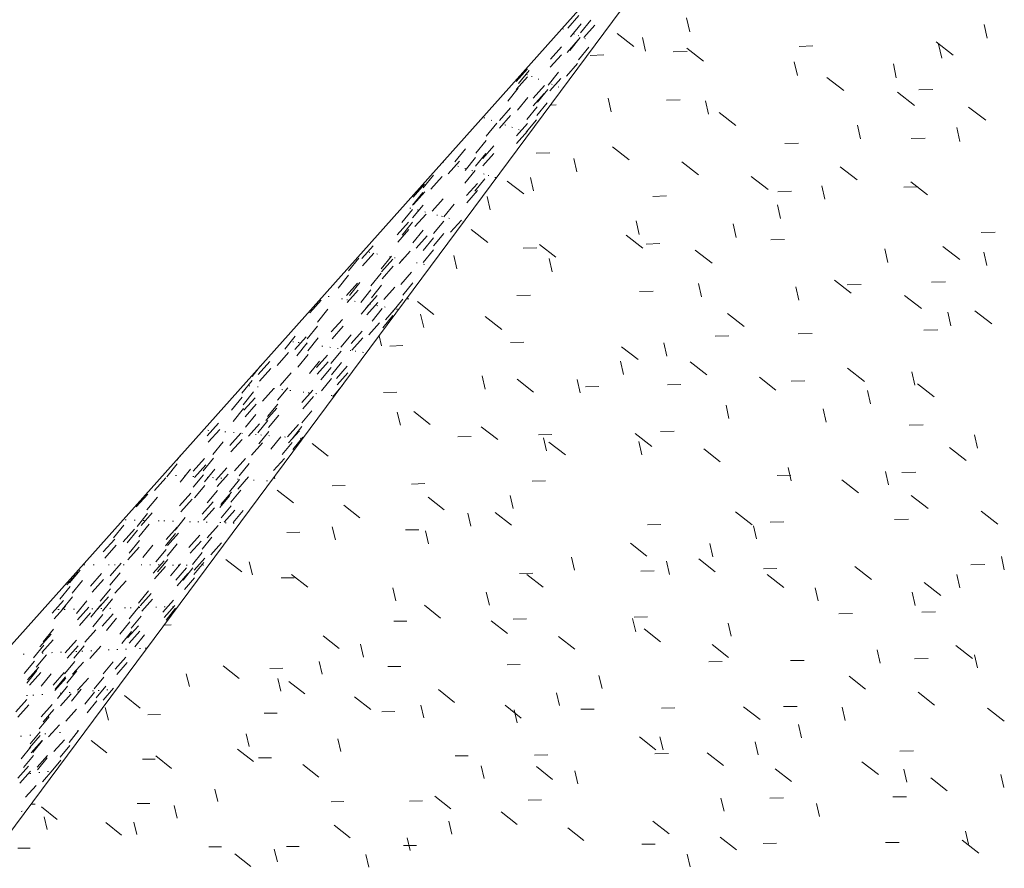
# Model space of a CAD drawing. Header units: centimetres. Extents: x 1151.07 to 1152.71, y 1902.53 to 1904.06.
# Tile 54 of 65: x 1152.48 to 1152.58, y 1903.16 to 1903.24. Entities that reach past the tile are written whole.
import ezdxf

# ---------------------------------------------------------------- set-up
doc = ezdxf.new("R2010")
doc.units = ezdxf.units.CM
for name, color, linetype, lineweight in [('Wzór powierzchni', 7, 'Continuous', 9), ('Wzór powierzchni-4', 10, 'Continuous', 9), ('Ściany', 7, 'Continuous', 9), ('Ściany-1', 250, 'Continuous', 25)]:
    doc.layers.add(name, color=color, linetype=linetype, lineweight=lineweight)

# ---------------------------------------------------------------- blocks, each defined once
blk = doc.blocks.new('FP_17-Aksono Kopia 1')
at = {"layer": 'Wzór powierzchni-4'}
for p, q in [((1152.54703, 1903.24078), (1152.54671, 1903.24217)), ((1152.57726, 1903.24011), (1152.57695, 1903.24152)), ((1152.53965, 1903.24061), (1152.54136, 1903.23928)), ((1152.54254, 1903.23879), (1152.54223, 1903.24018)), ((1152.57207, 1903.23974), (1152.57381, 1903.2384)), ((1152.57263, 1903.2381), (1152.57232, 1903.2395)), ((1152.5383, 1903.23842), (1152.53692, 1903.23836)), ((1152.54675, 1903.23878), (1152.54535, 1903.23872)), ((1152.54672, 1903.23912), (1152.54843, 1903.2378)), ((1152.55954, 1903.23933), (1152.55813, 1903.23927)), ((1152.55796, 1903.23634), (1152.55765, 1903.23773)), ((1152.56802, 1903.2361), (1152.56772, 1903.2375)), ((1152.56097, 1903.23614), (1152.56269, 1903.2348)), ((1152.56815, 1903.23463), (1152.56988, 1903.23329)), ((1152.57172, 1903.23491), (1152.5703, 1903.23486)), ((1152.53903, 1903.23264), (1152.53872, 1903.23402)), ((1152.54606, 1903.23386), (1152.54466, 1903.23381)), ((1152.54892, 1903.23239), (1152.54861, 1903.23377)), ((1152.53344, 1903.23335), (1152.53287, 1903.23332)), ((1152.55001, 1903.23258), (1152.55172, 1903.23126)), ((1152.57536, 1903.23312), (1152.5771, 1903.23178)), ((1152.56438, 1903.2299), (1152.56407, 1903.23129)), ((1152.57447, 1903.22963), (1152.57417, 1903.23103)), ((1152.55809, 1903.22946), (1152.55668, 1903.22941)), ((1152.57096, 1903.22996), (1152.56954, 1903.22991)), ((1152.53279, 1903.22848), (1152.53141, 1903.22843)), ((1152.53918, 1903.22907), (1152.54088, 1903.22775)), ((1152.53555, 1903.22654), (1152.53524, 1903.22791)), ((1152.54621, 1903.22757), (1152.54792, 1903.22625)), ((1152.56232, 1903.22705), (1152.56404, 1903.22572)), ((1152.52848, 1903.2256), (1152.53017, 1903.22429)), ((1152.53115, 1903.22461), (1152.53083, 1903.22597)), ((1152.55328, 1903.22606), (1152.55499, 1903.22473)), ((1152.56948, 1903.22552), (1152.5712, 1903.22419)), ((1152.55737, 1903.22456), (1152.55597, 1903.22451)), ((1152.56076, 1903.22375), (1152.56045, 1903.22513)), ((1152.57021, 1903.22503), (1152.56879, 1903.22498)), ((1152.52676, 1903.22269), (1152.52645, 1903.22405)), ((1152.54468, 1903.2241), (1152.54329, 1903.22405)), ((1152.55624, 1903.22181), (1152.55593, 1903.22318)), ((1152.54188, 1903.22018), (1152.54157, 1903.22155)), ((1152.52481, 1903.22068), (1152.52649, 1903.21937)), ((1152.55174, 1903.21988), (1152.55143, 1903.22125)), ((1152.57807, 1903.22042), (1152.57665, 1903.22037)), ((1152.54057, 1903.22012), (1152.54227, 1903.2188)), ((1152.55665, 1903.21968), (1152.55525, 1903.21964)), ((1152.53148, 1903.21882), (1152.53011, 1903.21877)), ((1152.53174, 1903.21917), (1152.53343, 1903.21786)), ((1152.54399, 1903.21925), (1152.54261, 1903.2192)), ((1152.54759, 1903.21859), (1152.54929, 1903.21727)), ((1152.56715, 1903.21733), (1152.56685, 1903.21871)), ((1152.57275, 1903.21897), (1152.57447, 1903.21764)), ((1152.57722, 1903.21701), (1152.57692, 1903.21839)), ((1152.52337, 1903.21669), (1152.52305, 1903.21804)), ((1152.53306, 1903.21637), (1152.53274, 1903.21773)), ((1152.56173, 1903.21553), (1152.56344, 1903.2142)), ((1152.573, 1903.21538), (1152.57158, 1903.21533)), ((1152.54331, 1903.21442), (1152.54193, 1903.21438)), ((1152.54821, 1903.21383), (1152.5479, 1903.21519)), ((1152.5581, 1903.2135), (1152.55779, 1903.21486)), ((1152.56443, 1903.2151), (1152.56303, 1903.21506)), ((1152.51849, 1903.21363), (1152.51822, 1903.21362)), ((1152.53083, 1903.21402), (1152.52947, 1903.21398)), ((1152.56885, 1903.21398), (1152.57057, 1903.21265)), ((1152.51936, 1903.21335), (1152.52103, 1903.21205)), ((1152.57601, 1903.21243), (1152.57773, 1903.2111)), ((1152.52, 1903.21073), (1152.51968, 1903.21208)), ((1152.52624, 1903.21183), (1152.52792, 1903.21053)), ((1152.55085, 1903.21213), (1152.55255, 1903.21081)), ((1152.57355, 1903.21091), (1152.57325, 1903.21228)), ((1152.57224, 1903.2105), (1152.57083, 1903.21046)), ((1152.51569, 1903.20887), (1152.51545, 1903.20989)), ((1152.55101, 1903.20987), (1152.54962, 1903.20983)), ((1152.55945, 1903.21012), (1152.55806, 1903.21008)), ((1152.51787, 1903.20888), (1152.51653, 1903.20884)), ((1152.53018, 1903.20925), (1152.52882, 1903.20921)), ((1152.5401, 1903.20877), (1152.54179, 1903.20746)), ((1152.54471, 1903.20782), (1152.5444, 1903.20918)), ((1152.54029, 1903.20596), (1152.53998, 1903.20731)), ((1152.54708, 1903.20723), (1152.54877, 1903.20592)), ((1152.56306, 1903.20658), (1152.56477, 1903.20525)), ((1152.52624, 1903.20446), (1152.52592, 1903.2058)), ((1152.52949, 1903.20546), (1152.53116, 1903.20415)), ((1152.5359, 1903.2041), (1152.53559, 1903.20544)), ((1152.5541, 1903.20568), (1152.55579, 1903.20436)), ((1152.56991, 1903.20486), (1152.56961, 1903.20622)), ((1152.5378, 1903.20472), (1152.53643, 1903.20468)), ((1152.54613, 1903.20495), (1152.54475, 1903.20491)), ((1152.55873, 1903.2053), (1152.55734, 1903.20526)), ((1152.57017, 1903.20501), (1152.57188, 1903.20369)), ((1152.51726, 1903.20415), (1152.51592, 1903.20411)), ((1152.56538, 1903.20298), (1152.56508, 1903.20434)), ((1152.55101, 1903.20149), (1152.55071, 1903.20284)), ((1152.56088, 1903.20111), (1152.56057, 1903.20247)), ((1152.51762, 1903.20079), (1152.5173, 1903.20212)), ((1152.519, 1903.20218), (1152.52066, 1903.20088)), ((1152.52584, 1903.20064), (1152.52751, 1903.19934)), ((1152.57074, 1903.20083), (1152.56933, 1903.20079)), ((1152.5248, 1903.19965), (1152.52345, 1903.19962)), ((1152.53301, 1903.19986), (1152.53165, 1903.19983)), ((1152.53248, 1903.19819), (1152.53217, 1903.19953)), ((1152.54149, 1903.19995), (1152.54317, 1903.19864)), ((1152.54544, 1903.20018), (1152.54407, 1903.20015)), ((1152.57628, 1903.19846), (1152.57598, 1903.19982)), ((1152.50864, 1903.19894), (1152.51029, 1903.19765)), ((1152.53272, 1903.19909), (1152.53439, 1903.19779)), ((1152.54217, 1903.1978), (1152.54186, 1903.19914)), ((1152.54845, 1903.19839), (1152.55013, 1903.19708)), ((1152.57341, 1903.19854), (1152.57512, 1903.19721)), ((1152.55732, 1903.19515), (1152.55702, 1903.1965)), ((1152.50485, 1903.19535), (1152.5048, 1903.19557)), ((1152.5573, 1903.19573), (1152.55592, 1903.19569)), ((1152.56721, 1903.19474), (1152.56691, 1903.1961)), ((1152.56999, 1903.19602), (1152.56859, 1903.19599)), ((1152.51201, 1903.19467), (1152.51068, 1903.19464)), ((1152.5201, 1903.19486), (1152.51876, 1903.19482)), ((1152.53236, 1903.19514), (1152.53101, 1903.19511)), ((1152.56248, 1903.19525), (1152.56417, 1903.19393)), ((1152.50511, 1903.19421), (1152.50676, 1903.19292)), ((1152.52043, 1903.19348), (1152.52208, 1903.19219)), ((1152.52909, 1903.19233), (1152.52877, 1903.19366)), ((1152.56954, 1903.19367), (1152.57125, 1903.19234)), ((1152.51186, 1903.19267), (1152.51351, 1903.19138)), ((1152.52477, 1903.19053), (1152.52446, 1903.19185)), ((1152.52726, 1903.19193), (1152.52892, 1903.19063)), ((1152.55168, 1903.192), (1152.55336, 1903.19069)), ((1152.57665, 1903.19208), (1152.57835, 1903.19075)), ((1152.51101, 1903.18916), (1152.51069, 1903.19047)), ((1152.54409, 1903.19071), (1152.54272, 1903.19068)), ((1152.5538, 1903.18925), (1152.55349, 1903.19059)), ((1152.55659, 1903.19097), (1152.55521, 1903.19094)), ((1152.56925, 1903.19124), (1152.56785, 1903.19121)), ((1152.5074, 1903.18993), (1152.50608, 1903.1899)), ((1152.51949, 1903.19018), (1152.51815, 1903.19016)), ((1152.52048, 1903.18873), (1152.52017, 1903.19005)), ((1152.54101, 1903.1888), (1152.54268, 1903.18749)), ((1152.54937, 1903.18744), (1152.54907, 1903.18877)), ((1152.53531, 1903.18608), (1152.535, 1903.1874)), ((1152.57899, 1903.18611), (1152.5787, 1903.18746)), ((1152.49988, 1903.18717), (1152.50151, 1903.18589)), ((1152.50258, 1903.18561), (1152.50226, 1903.18692)), ((1152.54497, 1903.18563), (1152.54466, 1903.18697)), ((1152.54794, 1903.18722), (1152.54962, 1903.18591)), ((1152.5638, 1903.18643), (1152.56549, 1903.18511)), ((1152.577, 1903.18664), (1152.57559, 1903.18662)), ((1152.50657, 1903.18562), (1152.50821, 1903.18434)), ((1152.53108, 1903.18577), (1152.52973, 1903.18574)), ((1152.53047, 1903.18563), (1152.53213, 1903.18433)), ((1152.54341, 1903.186), (1152.54205, 1903.18598)), ((1152.55589, 1903.18624), (1152.55451, 1903.18621)), ((1152.5549, 1903.18563), (1152.55658, 1903.18432)), ((1152.57446, 1903.18429), (1152.57416, 1903.18564)), ((1152.50682, 1903.1853), (1152.5055, 1903.18528)), ((1152.57085, 1903.18483), (1152.57254, 1903.18351)), ((1152.51717, 1903.18296), (1152.51685, 1903.18428)), ((1152.52667, 1903.18251), (1152.52635, 1903.18383)), ((1152.56008, 1903.18294), (1152.55978, 1903.18427)), ((1152.56994, 1903.18248), (1152.56964, 1903.18382)), ((1152.52006, 1903.1825), (1152.52171, 1903.1812)), ((1152.56356, 1903.18167), (1152.56217, 1903.18165)), ((1152.572, 1903.18182), (1152.5706, 1903.18179)), ((1152.49434, 1903.1805), (1152.49359, 1903.18048)), ((1152.51827, 1903.1809), (1152.51694, 1903.18088)), ((1152.52686, 1903.18092), (1152.52851, 1903.17963)), ((1152.53044, 1903.18111), (1152.52909, 1903.18109)), ((1152.54153, 1903.17982), (1152.54122, 1903.18115)), ((1152.54274, 1903.18132), (1152.54138, 1903.1813)), ((1152.55122, 1903.17935), (1152.55092, 1903.18069)), ((1152.50978, 1903.1794), (1152.51141, 1903.17812)), ((1152.53368, 1903.17934), (1152.53534, 1903.17804)), ((1152.54238, 1903.1801), (1152.54405, 1903.1788)), ((1152.51388, 1903.17724), (1152.51356, 1903.17855)), ((1152.54929, 1903.17851), (1152.55096, 1903.1772)), ((1152.57406, 1903.17843), (1152.57576, 1903.17711)), ((1152.56637, 1903.17662), (1152.56607, 1903.17796)), ((1152.57626, 1903.17613), (1152.57596, 1903.17748)), ((1152.49961, 1903.17635), (1152.50124, 1903.17507)), ((1152.50966, 1903.1755), (1152.50935, 1903.1768)), ((1152.5298, 1903.17647), (1152.52846, 1903.17645)), ((1152.55033, 1903.17678), (1152.54897, 1903.17676)), ((1152.55865, 1903.1769), (1152.55728, 1903.17688)), ((1152.57125, 1903.17709), (1152.56986, 1903.17707)), ((1152.49618, 1903.17425), (1152.49586, 1903.17554)), ((1152.50566, 1903.17611), (1152.50435, 1903.17609)), ((1152.51766, 1903.17629), (1152.51634, 1903.17627)), ((1152.53811, 1903.17406), (1152.5378, 1903.17537)), ((1152.50547, 1903.17377), (1152.50515, 1903.17507)), ((1152.50628, 1903.17477), (1152.5079, 1903.17349)), ((1152.56321, 1903.1753), (1152.5649, 1903.17398)), ((1152.52148, 1903.17393), (1152.52312, 1903.17264)), ((1152.53379, 1903.17231), (1152.53348, 1903.17362)), ((1152.57023, 1903.17368), (1152.57191, 1903.17236)), ((1152.48957, 1903.17332), (1152.49118, 1903.17205)), ((1152.51297, 1903.1732), (1152.51461, 1903.17191)), ((1152.52001, 1903.17107), (1152.5197, 1903.17237)), ((1152.52826, 1903.17234), (1152.5299, 1903.17104)), ((1152.48794, 1903.17083), (1152.48762, 1903.17212)), ((1152.49325, 1903.1714), (1152.49196, 1903.17138)), ((1152.50509, 1903.17155), (1152.50378, 1903.17153)), ((1152.51706, 1903.1717), (1152.51574, 1903.17169)), ((1152.52949, 1903.17057), (1152.52918, 1903.17188)), ((1152.53731, 1903.17196), (1152.53596, 1903.17195)), ((1152.54552, 1903.17207), (1152.54416, 1903.17205)), ((1152.5525, 1903.17219), (1152.55417, 1903.17089)), ((1152.55795, 1903.17223), (1152.55657, 1903.17221)), ((1152.56282, 1903.17081), (1152.56252, 1903.17214)), ((1152.57727, 1903.17205), (1152.57897, 1903.17073)), ((1152.55838, 1903.16905), (1152.55808, 1903.17038)), ((1152.50225, 1903.16814), (1152.50194, 1903.16943)), ((1152.48618, 1903.16877), (1152.48779, 1903.16751)), ((1152.51157, 1903.16763), (1152.51125, 1903.16893)), ((1152.54191, 1903.16913), (1152.54357, 1903.16783)), ((1152.54431, 1903.16782), (1152.544, 1903.16914)), ((1152.55397, 1903.16731), (1152.55367, 1903.16863)), ((1152.50107, 1903.1679), (1152.50269, 1903.16662)), ((1152.54485, 1903.16744), (1152.54349, 1903.16742)), ((1152.54878, 1903.16752), (1152.55045, 1903.16622)), ((1152.56978, 1903.1677), (1152.56839, 1903.16769)), ((1152.49271, 1903.16688), (1152.49142, 1903.16687)), ((1152.49275, 1903.1672), (1152.49436, 1903.16593)), ((1152.50452, 1903.16701), (1152.50321, 1903.16699)), ((1152.5245, 1903.16722), (1152.52317, 1903.16721)), ((1152.53259, 1903.16731), (1152.53125, 1903.16729)), ((1152.56452, 1903.16661), (1152.5662, 1903.1653)), ((1152.50772, 1903.16631), (1152.50934, 1903.16503)), ((1152.52615, 1903.1649), (1152.52584, 1903.1662)), ((1152.53145, 1903.16611), (1152.53309, 1903.16481)), ((1152.53565, 1903.16437), (1152.53534, 1903.16568)), ((1152.55569, 1903.1659), (1152.55736, 1903.16459)), ((1152.56908, 1903.16452), (1152.56878, 1903.16584)), ((1152.57152, 1903.16497), (1152.5732, 1903.16366)), ((1152.57894, 1903.16398), (1152.57865, 1903.16531)), ((1152.49907, 1903.16255), (1152.49875, 1903.16383)), ((1152.49217, 1903.16238), (1152.49088, 1903.16237)), ((1152.51188, 1903.16255), (1152.51057, 1903.16254)), ((1152.51986, 1903.16262), (1152.51854, 1903.16261)), ((1152.52111, 1903.16312), (1152.52275, 1903.16183)), ((1152.53195, 1903.16273), (1152.53062, 1903.16271)), ((1152.55051, 1903.16159), (1152.5502, 1903.1629)), ((1152.55654, 1903.16294), (1152.55517, 1903.16292)), ((1152.5602, 1903.16105), (1152.5599, 1903.16237)), ((1152.56904, 1903.16304), (1152.56766, 1903.16303)), ((1152.48052, 1903.16228), (1152.48006, 1903.16228)), ((1152.48114, 1903.16201), (1152.48274, 1903.16075)), ((1152.49494, 1903.16087), (1152.49463, 1903.16215)), ((1152.52785, 1903.16151), (1152.52949, 1903.16022)), ((1152.48173, 1903.15973), (1152.48141, 1903.161)), ((1152.48767, 1903.16043), (1152.48927, 1903.15916)), ((1152.49084, 1903.1592), (1152.49052, 1903.16048)), ((1152.52284, 1903.15926), (1152.52253, 1903.16056)), ((1152.54326, 1903.16057), (1152.54492, 1903.15927)), ((1152.5109, 1903.16016), (1152.51252, 1903.15888)), ((1152.53463, 1903.15989), (1152.53627, 1903.1586)), ((1152.57534, 1903.15822), (1152.57505, 1903.15955)), ((1152.51861, 1903.15758), (1152.5183, 1903.15887)), ((1152.55012, 1903.15894), (1152.55178, 1903.15764)), ((1152.56831, 1903.1584), (1152.56693, 1903.15839)), ((1152.57471, 1903.15865), (1152.57639, 1903.15733)), ((1152.48001, 1903.15783), (1152.47874, 1903.15782)), ((1152.49945, 1903.15796), (1152.49816, 1903.15795)), ((1152.50512, 1903.15645), (1152.5048, 1903.15773)), ((1152.50733, 1903.15801), (1152.50603, 1903.158)), ((1152.51926, 1903.15809), (1152.51794, 1903.15808)), ((1152.54351, 1903.15824), (1152.54216, 1903.15823)), ((1152.55584, 1903.15832), (1152.55448, 1903.15831)), ((1152.5008, 1903.15724), (1152.50242, 1903.15597)), ((1152.51441, 1903.1559), (1152.5141, 1903.15719)), ((1152.54707, 1903.15592), (1152.54676, 1903.15722))]:
    blk.add_line(p, q, dxfattribs=at)
blk = doc.blocks.new('FP_19-Aksono Kopia 1')
at = {"layer": 'Wzór powierzchni-4'}
for p, q in [((1152.53462, 1903.24114), (1152.53576, 1903.24242)), ((1152.53599, 1903.24158), (1152.53492, 1903.24027)), ((1152.53699, 1903.24196), (1152.53593, 1903.24066)), ((1152.53626, 1903.24019), (1152.53739, 1903.24145)), ((1152.5342, 1903.24103), (1152.53413, 1903.24107)), ((1152.53532, 1903.24054), (1152.53525, 1903.24057)), ((1152.53576, 1903.24035), (1152.53569, 1903.24038)), ((1152.53456, 1903.23868), (1152.53569, 1903.23994)), ((1152.53589, 1903.24018), (1152.53483, 1903.23888)), ((1152.53642, 1903.24006), (1152.53635, 1903.24009)), ((1152.53285, 1903.23716), (1152.53398, 1903.23843)), ((1152.53286, 1903.23797), (1152.534, 1903.23924)), ((1152.53678, 1903.23919), (1152.53573, 1903.23791)), ((1152.5345, 1903.23627), (1152.53562, 1903.23753)), ((1152.5294, 1903.23571), (1152.53055, 1903.23699)), ((1152.5307, 1903.23682), (1152.52963, 1903.2355)), ((1152.53055, 1903.23639), (1152.53047, 1903.23642)), ((1152.53369, 1903.23665), (1152.53264, 1903.23536)), ((1152.5294, 1903.2349), (1152.53055, 1903.23618)), ((1152.53101, 1903.23621), (1152.53093, 1903.23624)), ((1152.5317, 1903.23594), (1152.53162, 1903.23597)), ((1152.53281, 1903.23477), (1152.53394, 1903.23602)), ((1152.53305, 1903.23541), (1152.53297, 1903.23544)), ((1152.5296, 1903.23503), (1152.52853, 1903.23372)), ((1152.53112, 1903.23404), (1152.53225, 1903.2353)), ((1152.53112, 1903.23325), (1152.53224, 1903.23451)), ((1152.5326, 1903.2349), (1152.53155, 1903.23361)), ((1152.53371, 1903.23515), (1152.53364, 1903.23518)), ((1152.53057, 1903.23408), (1152.52951, 1903.23279)), ((1152.53252, 1903.23356), (1152.53148, 1903.23228)), ((1152.52768, 1903.23177), (1152.52882, 1903.23304)), ((1152.53152, 1903.23315), (1152.53047, 1903.23187)), ((1152.52619, 1903.23201), (1152.52611, 1903.23204)), ((1152.52741, 1903.23149), (1152.52635, 1903.23018)), ((1152.52691, 1903.23177), (1152.52683, 1903.23179)), ((1152.52769, 1903.23098), (1152.52882, 1903.23225)), ((1152.52942, 1903.23019), (1152.53053, 1903.23144)), ((1152.53145, 1903.23183), (1152.53041, 1903.23056)), ((1152.52832, 1903.23128), (1152.52824, 1903.23131)), ((1152.52901, 1903.23104), (1152.52894, 1903.23107)), ((1152.52942, 1903.22943), (1152.53053, 1903.23067)), ((1152.5297, 1903.2308), (1152.52963, 1903.23083)), ((1152.52632, 1903.22973), (1152.52527, 1903.22843)), ((1152.52422, 1903.22886), (1152.52315, 1903.22756)), ((1152.52629, 1903.22841), (1152.52524, 1903.22712)), ((1152.52599, 1903.22791), (1152.52712, 1903.22917)), ((1152.52601, 1903.22715), (1152.52713, 1903.2284)), ((1152.52205, 1903.22753), (1152.52197, 1903.22756)), ((1152.52248, 1903.22635), (1152.52362, 1903.22763)), ((1152.52525, 1903.22798), (1152.52419, 1903.22669)), ((1152.52353, 1903.22709), (1152.52345, 1903.22711)), ((1152.52425, 1903.22687), (1152.52417, 1903.22689)), ((1152.52521, 1903.22668), (1152.52417, 1903.22539)), ((1152.52497, 1903.22665), (1152.52489, 1903.22668)), ((1152.52099, 1903.22621), (1152.51992, 1903.2249)), ((1152.52072, 1903.22479), (1152.52187, 1903.22607)), ((1152.52434, 1903.22412), (1152.52545, 1903.22537)), ((1152.52621, 1903.22583), (1152.52517, 1903.22456)), ((1152.52615, 1903.2263), (1152.52607, 1903.22632)), ((1152.52661, 1903.22616), (1152.52654, 1903.22618)), ((1152.52731, 1903.22595), (1152.52723, 1903.22597)), ((1152.51991, 1903.22445), (1152.51885, 1903.22314)), ((1152.51892, 1903.22398), (1152.52007, 1903.22527)), ((1152.51896, 1903.22322), (1152.52011, 1903.2245)), ((1152.52436, 1903.22338), (1152.52547, 1903.22463)), ((1152.52084, 1903.22253), (1152.52197, 1903.22379)), ((1152.51884, 1903.2227), (1152.51778, 1903.22139)), ((1152.51867, 1903.22284), (1152.51859, 1903.22286)), ((1152.51992, 1903.22315), (1152.51886, 1903.22185)), ((1152.51943, 1903.22264), (1152.51934, 1903.22267)), ((1152.52017, 1903.22245), (1152.52009, 1903.22247)), ((1152.52309, 1903.22324), (1152.52204, 1903.22196)), ((1152.5173, 1903.22015), (1152.51844, 1903.22143)), ((1152.51885, 1903.22142), (1152.51779, 1903.22012)), ((1152.5191, 1903.22097), (1152.52023, 1903.22224)), ((1152.52203, 1903.22153), (1152.52099, 1903.22026)), ((1152.5214, 1903.22213), (1152.52132, 1903.22215)), ((1152.52189, 1903.222), (1152.52181, 1903.22202)), ((1152.52261, 1903.22181), (1152.52253, 1903.22183)), ((1152.52271, 1903.2204), (1152.52382, 1903.22164)), ((1152.52403, 1903.22144), (1152.52395, 1903.22146)), ((1152.51735, 1903.21941), (1152.51849, 1903.22069)), ((1152.51993, 1903.22061), (1152.51888, 1903.21933)), ((1152.51923, 1903.21878), (1152.52035, 1903.22004)), ((1152.52098, 1903.21983), (1152.51994, 1903.21856)), ((1152.52202, 1903.22029), (1152.52099, 1903.21902)), ((1152.5137, 1903.21773), (1152.51485, 1903.21902)), ((1152.51453, 1903.21836), (1152.51445, 1903.21838)), ((1152.5175, 1903.21723), (1152.51863, 1903.21849)), ((1152.52098, 1903.2186), (1152.51995, 1903.21734)), ((1152.51341, 1903.21778), (1152.51234, 1903.21647)), ((1152.51376, 1903.21699), (1152.51491, 1903.21828)), ((1152.51531, 1903.21819), (1152.51523, 1903.2182)), ((1152.51673, 1903.21796), (1152.51568, 1903.21667)), ((1152.51571, 1903.21639), (1152.51684, 1903.21766)), ((1152.51659, 1903.2179), (1152.51651, 1903.21792)), ((1152.5171, 1903.21779), (1152.51702, 1903.21781)), ((1152.51785, 1903.21762), (1152.51777, 1903.21764)), ((1152.51577, 1903.21568), (1152.51689, 1903.21694)), ((1152.51933, 1903.21729), (1152.51925, 1903.21731)), ((1152.52006, 1903.21713), (1152.51998, 1903.21715)), ((1152.52072, 1903.21698), (1152.5207, 1903.21699)), ((1152.51235, 1903.21604), (1152.51128, 1903.21473)), ((1152.51568, 1903.21625), (1152.51463, 1903.21497)), ((1152.51765, 1903.21511), (1152.51876, 1903.21635)), ((1152.51213, 1903.21396), (1152.51327, 1903.21524)), ((1152.5122, 1903.21325), (1152.51334, 1903.21453)), ((1152.5135, 1903.21528), (1152.51245, 1903.21399)), ((1152.51463, 1903.21455), (1152.51359, 1903.21327)), ((1152.51571, 1903.21503), (1152.51467, 1903.21375)), ((1152.51593, 1903.21356), (1152.51705, 1903.21481)), ((1152.5189, 1903.21526), (1152.51788, 1903.214)), ((1152.5084, 1903.21221), (1152.50956, 1903.2135)), ((1152.51038, 1903.21386), (1152.51029, 1903.21388)), ((1152.51172, 1903.21362), (1152.51163, 1903.21363)), ((1152.51224, 1903.21352), (1152.51216, 1903.21353)), ((1152.51303, 1903.21337), (1152.51294, 1903.21339)), ((1152.51415, 1903.21271), (1152.51527, 1903.21397)), ((1152.51787, 1903.2136), (1152.51685, 1903.21235)), ((1152.51024, 1903.21258), (1152.50918, 1903.21128)), ((1152.51467, 1903.21334), (1152.51363, 1903.21207)), ((1152.51421, 1903.21202), (1152.51533, 1903.21327)), ((1152.51457, 1903.21309), (1152.51448, 1903.2131)), ((1152.51577, 1903.21264), (1152.51474, 1903.21138)), ((1152.51533, 1903.21294), (1152.51524, 1903.21296)), ((1152.51608, 1903.2128), (1152.516, 1903.21282)), ((1152.5161, 1903.2115), (1152.5172, 1903.21274)), ((1152.51731, 1903.21258), (1152.51723, 1903.21259)), ((1152.51059, 1903.21027), (1152.51173, 1903.21154)), ((1152.51685, 1903.21194), (1152.51583, 1903.2107)), ((1152.5092, 1903.21086), (1152.50814, 1903.20956)), ((1152.51067, 1903.20958), (1152.5118, 1903.21085)), ((1152.5144, 1903.20997), (1152.5155, 1903.2112)), ((1152.50694, 1903.20984), (1152.50588, 1903.20853)), ((1152.50688, 1903.20849), (1152.50803, 1903.20977)), ((1152.50927, 1903.20966), (1152.50822, 1903.20837)), ((1152.51261, 1903.20999), (1152.51158, 1903.20872)), ((1152.51262, 1903.2091), (1152.51373, 1903.21034)), ((1152.51269, 1903.20842), (1152.5138, 1903.20967)), ((1152.50677, 1903.20927), (1152.50668, 1903.20928)), ((1152.50816, 1903.20915), (1152.5071, 1903.20786)), ((1152.50732, 1903.20919), (1152.50723, 1903.2092)), ((1152.50814, 1903.20906), (1152.50805, 1903.20908)), ((1152.50974, 1903.20882), (1152.50965, 1903.20884)), ((1152.51053, 1903.2087), (1152.51044, 1903.20872)), ((1152.51131, 1903.20858), (1152.51123, 1903.2086)), ((1152.51259, 1903.20839), (1152.51251, 1903.2084)), ((1152.50509, 1903.20688), (1152.50624, 1903.20817)), ((1152.50824, 1903.20797), (1152.50719, 1903.20668)), ((1152.50909, 1903.20665), (1152.51021, 1903.20791)), ((1152.51159, 1903.20832), (1152.51056, 1903.20706)), ((1152.5131, 1903.20831), (1152.51302, 1903.20833)), ((1152.51386, 1903.2082), (1152.51377, 1903.20821)), ((1152.50341, 1903.20683), (1152.50254, 1903.20576)), ((1152.50318, 1903.20596), (1152.50434, 1903.20726)), ((1152.50329, 1903.20527), (1152.50444, 1903.20656)), ((1152.50941, 1903.20731), (1152.50838, 1903.20604)), ((1152.50917, 1903.20599), (1152.51029, 1903.20724)), ((1152.51057, 1903.20667), (1152.50954, 1903.20541)), ((1152.51164, 1903.20717), (1152.51062, 1903.20592)), ((1152.51112, 1903.20555), (1152.51222, 1903.20679)), ((1152.50257, 1903.20535), (1152.50151, 1903.20404)), ((1152.50539, 1903.20484), (1152.50653, 1903.20611)), ((1152.51063, 1903.20553), (1152.50961, 1903.20428)), ((1152.5112, 1903.2049), (1152.51229, 1903.20613)), ((1152.50176, 1903.20487), (1152.50167, 1903.20488)), ((1152.50233, 1903.2048), (1152.50224, 1903.20481)), ((1152.50318, 1903.2047), (1152.50309, 1903.20471)), ((1152.50361, 1903.20324), (1152.50475, 1903.20452)), ((1152.50485, 1903.2045), (1152.50476, 1903.20451)), ((1152.50618, 1903.20461), (1152.50514, 1903.20333)), ((1152.50567, 1903.2044), (1152.50558, 1903.20441)), ((1152.51172, 1903.20488), (1152.51074, 1903.20368)), ((1152.50154, 1903.20364), (1152.50047, 1903.20234)), ((1152.50269, 1903.20418), (1152.50163, 1903.20288)), ((1152.50171, 1903.20231), (1152.50286, 1903.20359)), ((1152.50648, 1903.20431), (1152.50639, 1903.20432)), ((1152.50761, 1903.2031), (1152.50872, 1903.20435)), ((1152.5077, 1903.20246), (1152.5088, 1903.2037)), ((1152.50782, 1903.20415), (1152.50773, 1903.20416)), ((1152.50834, 1903.20409), (1152.50826, 1903.2041)), ((1152.50913, 1903.204), (1152.50904, 1903.20401)), ((1152.51067, 1903.20381), (1152.51059, 1903.20382)), ((1152.50166, 1903.20248), (1152.50061, 1903.20118)), ((1152.50183, 1903.20164), (1152.50297, 1903.20292)), ((1152.50393, 1903.20126), (1152.50506, 1903.20252)), ((1152.50517, 1903.20294), (1152.50413, 1903.20167)), ((1152.50292, 1903.20187), (1152.50188, 1903.20059)), ((1152.50526, 1903.20181), (1152.50423, 1903.20055)), ((1152.50862, 1903.20227), (1152.50761, 1903.20103)), ((1152.49797, 1903.19973), (1152.49913, 1903.20102)), ((1152.4981, 1903.19907), (1152.49926, 1903.20036)), ((1152.50217, 1903.19967), (1152.5033, 1903.20094)), ((1152.50415, 1903.20128), (1152.50312, 1903.20001)), ((1152.50616, 1903.19962), (1152.50726, 1903.20086)), ((1152.50762, 1903.20065), (1152.50661, 1903.19941)), ((1152.49815, 1903.20027), (1152.49806, 1903.20028)), ((1152.49989, 1903.20012), (1152.49979, 1903.20013)), ((1152.50028, 1903.19872), (1152.50141, 1903.2)), ((1152.50074, 1903.20005), (1152.50065, 1903.20006)), ((1152.50158, 1903.19997), (1152.50149, 1903.19998)), ((1152.50297, 1903.19985), (1152.50288, 1903.19986)), ((1152.50426, 1903.20016), (1152.50323, 1903.1989)), ((1152.50352, 1903.1998), (1152.50343, 1903.19981)), ((1152.50433, 1903.19973), (1152.50424, 1903.19974)), ((1152.50546, 1903.1996), (1152.50444, 1903.19835)), ((1152.50594, 1903.19959), (1152.50585, 1903.1996)), ((1152.50625, 1903.19899), (1152.50735, 1903.20022)), ((1152.50673, 1903.19953), (1152.50664, 1903.19953)), ((1152.5077, 1903.19957), (1152.5067, 1903.19834)), ((1152.50751, 1903.19946), (1152.50742, 1903.19947)), ((1152.49962, 1903.19911), (1152.49857, 1903.19782)), ((1152.5004, 1903.19808), (1152.50153, 1903.19934)), ((1152.5025, 1903.19775), (1152.50361, 1903.199)), ((1152.50663, 1903.19904), (1152.50562, 1903.19781)), ((1152.49527, 1903.19771), (1152.4949, 1903.19726)), ((1152.49656, 1903.19614), (1152.49771, 1903.19742)), ((1152.49861, 1903.19744), (1152.49756, 1903.19615)), ((1152.50075, 1903.19617), (1152.50187, 1903.19742)), ((1152.50473, 1903.1962), (1152.50583, 1903.19743)), ((1152.49494, 1903.19687), (1152.49388, 1903.19556)), ((1152.4967, 1903.1955), (1152.49784, 1903.19678)), ((1152.49887, 1903.19521), (1152.49999, 1903.19647)), ((1152.50226, 1903.1969), (1152.50124, 1903.19564)), ((1152.49263, 1903.19415), (1152.49379, 1903.19545)), ((1152.49486, 1903.19568), (1152.49476, 1903.19569)), ((1152.49629, 1903.19632), (1152.49523, 1903.19502)), ((1152.49574, 1903.19563), (1152.49565, 1903.19564)), ((1152.49662, 1903.19558), (1152.49653, 1903.19559)), ((1152.4976, 1903.19577), (1152.49656, 1903.1945)), ((1152.49875, 1903.19633), (1152.49771, 1903.19506)), ((1152.49806, 1903.1955), (1152.49797, 1903.1955)), ((1152.49863, 1903.19546), (1152.49854, 1903.19547)), ((1152.49899, 1903.19458), (1152.50011, 1903.19584)), ((1152.49948, 1903.19542), (1152.49938, 1903.19542)), ((1152.50109, 1903.19431), (1152.5022, 1903.19555)), ((1152.49775, 1903.19468), (1152.49671, 1903.19341)), ((1152.50127, 1903.19527), (1152.50025, 1903.19403)), ((1152.50114, 1903.19532), (1152.50105, 1903.19533)), ((1152.50196, 1903.19527), (1152.50187, 1903.19528)), ((1152.50277, 1903.19523), (1152.50268, 1903.19523)), ((1152.50411, 1903.19515), (1152.50402, 1903.19516)), ((1152.49078, 1903.1925), (1152.49195, 1903.1938)), ((1152.49292, 1903.19349), (1152.49186, 1903.1922)), ((1152.49518, 1903.19262), (1152.49631, 1903.19389)), ((1152.49903, 1903.19417), (1152.498, 1903.19291)), ((1152.50028, 1903.19366), (1152.49926, 1903.19242)), ((1152.49936, 1903.19274), (1152.50046, 1903.19398)), ((1152.50139, 1903.19421), (1152.50038, 1903.19297)), ((1152.49531, 1903.192), (1152.49645, 1903.19327)), ((1152.49748, 1903.19176), (1152.4986, 1903.19301)), ((1152.49761, 1903.19116), (1152.49872, 1903.1924)), ((1152.50041, 1903.19261), (1152.4994, 1903.19138)), ((1152.49191, 1903.19182), (1152.49086, 1903.19052)), ((1152.49126, 1903.19061), (1152.49241, 1903.19189)), ((1152.49576, 1903.19141), (1152.49473, 1903.19015)), ((1152.49971, 1903.19093), (1152.50081, 1903.19216)), ((1152.50163, 1903.19213), (1152.50063, 1903.19091)), ((1152.48951, 1903.19064), (1152.48845, 1903.18934)), ((1152.48976, 1903.19118), (1152.48966, 1903.19118)), ((1152.49068, 1903.19115), (1152.49058, 1903.19115)), ((1152.4921, 1903.19074), (1152.49105, 1903.18945)), ((1152.49159, 1903.19113), (1152.49149, 1903.19113)), ((1152.49309, 1903.19108), (1152.49299, 1903.19109)), ((1152.49368, 1903.19107), (1152.49358, 1903.19107)), ((1152.49382, 1903.18917), (1152.49494, 1903.19043)), ((1152.49455, 1903.19104), (1152.49446, 1903.19104)), ((1152.49628, 1903.19099), (1152.49619, 1903.19099)), ((1152.49713, 1903.19097), (1152.49704, 1903.19097)), ((1152.49797, 1903.19094), (1152.49788, 1903.19094)), ((1152.49799, 1903.18937), (1152.49909, 1903.1906)), ((1152.49936, 1903.1909), (1152.49927, 1903.1909)), ((1152.4999, 1903.19088), (1152.49981, 1903.19089)), ((1152.50072, 1903.19086), (1152.50063, 1903.19086)), ((1152.48943, 1903.18896), (1152.49059, 1903.19025)), ((1152.49091, 1903.19015), (1152.48986, 1903.18886)), ((1152.49478, 1903.18978), (1152.49375, 1903.18853)), ((1152.49396, 1903.18857), (1152.49508, 1903.18982)), ((1152.49613, 1903.18838), (1152.49723, 1903.18962)), ((1152.49846, 1903.18943), (1152.49746, 1903.18821)), ((1152.48742, 1903.18792), (1152.48859, 1903.18922)), ((1152.4876, 1903.1873), (1152.48875, 1903.1886)), ((1152.48992, 1903.18713), (1152.49106, 1903.18841)), ((1152.4911, 1903.18909), (1152.49006, 1903.18781)), ((1152.49246, 1903.18862), (1152.49143, 1903.18735)), ((1152.49494, 1903.18875), (1152.49392, 1903.1875)), ((1152.49626, 1903.18779), (1152.49736, 1903.18903)), ((1152.49836, 1903.18762), (1152.49944, 1903.18884)), ((1152.4938, 1903.18817), (1152.49277, 1903.18691)), ((1152.49749, 1903.18786), (1152.49649, 1903.18663)), ((1152.48555, 1903.18661), (1152.48544, 1903.18661)), ((1152.48649, 1903.18661), (1152.48639, 1903.18661)), ((1152.48804, 1903.18661), (1152.48794, 1903.18661)), ((1152.48811, 1903.18549), (1152.48925, 1903.18677)), ((1152.48865, 1903.18661), (1152.48855, 1903.18661)), ((1152.48956, 1903.1866), (1152.48946, 1903.1866)), ((1152.49136, 1903.1866), (1152.49126, 1903.1866)), ((1152.49224, 1903.1866), (1152.49214, 1903.1866)), ((1152.49248, 1903.18578), (1152.4936, 1903.18703)), ((1152.49263, 1903.1852), (1152.49374, 1903.18645)), ((1152.49397, 1903.18714), (1152.49295, 1903.1859)), ((1152.49311, 1903.1866), (1152.49302, 1903.1866)), ((1152.49526, 1903.18671), (1152.49426, 1903.18548)), ((1152.49455, 1903.18659), (1152.49445, 1903.18659)), ((1152.49511, 1903.18659), (1152.49502, 1903.18659)), ((1152.49596, 1903.18659), (1152.49586, 1903.18659)), ((1152.49764, 1903.18686), (1152.49664, 1903.18564)), ((1152.49665, 1903.18606), (1152.49774, 1903.18728)), ((1152.49762, 1903.18659), (1152.49753, 1903.18659)), ((1152.48371, 1903.18458), (1152.48488, 1903.18588)), ((1152.48507, 1903.18608), (1152.484, 1903.18477)), ((1152.48611, 1903.18444), (1152.48726, 1903.18573)), ((1152.48913, 1903.18581), (1152.48809, 1903.18453)), ((1152.4948, 1903.18506), (1152.49589, 1903.18629)), ((1152.49493, 1903.18449), (1152.49602, 1903.18572)), ((1152.49653, 1903.18629), (1152.49553, 1903.18507)), ((1152.48407, 1903.18441), (1152.48301, 1903.18311)), ((1152.4853, 1903.18503), (1152.48425, 1903.18373)), ((1152.48629, 1903.18385), (1152.48744, 1903.18513)), ((1152.48861, 1903.18372), (1152.48974, 1903.18499)), ((1152.49668, 1903.1853), (1152.49569, 1903.18409)), ((1152.48431, 1903.18337), (1152.48326, 1903.18208)), ((1152.48681, 1903.18209), (1152.48795, 1903.18336)), ((1152.48815, 1903.18418), (1152.48712, 1903.18291)), ((1152.49203, 1903.18396), (1152.49102, 1903.18272)), ((1152.49118, 1903.18246), (1152.49228, 1903.1837)), ((1152.48223, 1903.1817), (1152.48339, 1903.183)), ((1152.48243, 1903.18111), (1152.48358, 1903.18241)), ((1152.48576, 1903.18296), (1152.48472, 1903.18168)), ((1152.48718, 1903.18256), (1152.48615, 1903.18129)), ((1152.48836, 1903.18317), (1152.48733, 1903.18191)), ((1152.49107, 1903.18238), (1152.49006, 1903.18114)), ((1152.49133, 1903.1819), (1152.49243, 1903.18313)), ((1152.49349, 1903.18181), (1152.49457, 1903.18302)), ((1152.49363, 1903.18126), (1152.49471, 1903.18247)), ((1152.49454, 1903.18235), (1152.49445, 1903.18235)), ((1152.48132, 1903.18203), (1152.48125, 1903.18203)), ((1152.48293, 1903.18207), (1152.48282, 1903.18207)), ((1152.48356, 1903.18208), (1152.48346, 1903.18208)), ((1152.48451, 1903.18211), (1152.4844, 1903.18211)), ((1152.48482, 1903.18103), (1152.48596, 1903.18231)), ((1152.48501, 1903.18045), (1152.48614, 1903.18173)), ((1152.48636, 1903.18215), (1152.48626, 1903.18215)), ((1152.48739, 1903.18156), (1152.48637, 1903.1803)), ((1152.48728, 1903.18217), (1152.48718, 1903.18217)), ((1152.48732, 1903.18038), (1152.48844, 1903.18163)), ((1152.48818, 1903.1822), (1152.48809, 1903.18219)), ((1152.48967, 1903.18223), (1152.48957, 1903.18223)), ((1152.49026, 1903.18225), (1152.49016, 1903.18224)), ((1152.49126, 1903.18141), (1152.49025, 1903.18018)), ((1152.49113, 1903.18227), (1152.49104, 1903.18226)), ((1152.49285, 1903.18231), (1152.49276, 1903.18231)), ((1152.4937, 1903.18233), (1152.49361, 1903.18233)), ((1152.49478, 1903.18221), (1152.4938, 1903.181)), ((1152.48877, 1903.18118), (1152.48775, 1903.17994)), ((1152.49012, 1903.18081), (1152.48911, 1903.17958)), ((1152.48989, 1903.1792), (1152.49099, 1903.18043)), ((1152.48097, 1903.17829), (1152.48212, 1903.17958)), ((1152.48236, 1903.18008), (1152.48131, 1903.1788)), ((1152.48554, 1903.17876), (1152.48666, 1903.18001)), ((1152.49031, 1903.17985), (1152.48931, 1903.17862)), ((1152.49005, 1903.17866), (1152.49114, 1903.17988)), ((1152.49162, 1903.17949), (1152.49063, 1903.17828)), ((1152.48138, 1903.17845), (1152.48034, 1903.17717)), ((1152.48117, 1903.17772), (1152.48232, 1903.179)), ((1152.48356, 1903.17768), (1152.48469, 1903.17895)), ((1152.48375, 1903.17713), (1152.48487, 1903.17839)), ((1152.48547, 1903.17837), (1152.48445, 1903.17712)), ((1152.48606, 1903.1771), (1152.48717, 1903.17834)), ((1152.47938, 1903.17755), (1152.47927, 1903.17754)), ((1152.48164, 1903.17747), (1152.4806, 1903.1762)), ((1152.48131, 1903.17764), (1152.4812, 1903.17764)), ((1152.48225, 1903.17769), (1152.48215, 1903.17768)), ((1152.48319, 1903.17773), (1152.48309, 1903.17773)), ((1152.48473, 1903.17781), (1152.48463, 1903.1778)), ((1152.48534, 1903.17784), (1152.48524, 1903.17783)), ((1152.48625, 1903.17788), (1152.48615, 1903.17788)), ((1152.48803, 1903.17797), (1152.48793, 1903.17797)), ((1152.48891, 1903.17801), (1152.48881, 1903.17801)), ((1152.48977, 1903.17806), (1152.48968, 1903.17805)), ((1152.4912, 1903.17812), (1152.49111, 1903.17812)), ((1152.49177, 1903.17815), (1152.49167, 1903.17815)), ((1152.48042, 1903.17683), (1152.47938, 1903.17556)), ((1152.48452, 1903.17679), (1152.4835, 1903.17554)), ((1152.48429, 1903.17549), (1152.4854, 1903.17673)), ((1152.48842, 1903.17675), (1152.48743, 1903.17553)), ((1152.48863, 1903.176), (1152.48972, 1903.17722)), ((1152.48879, 1903.17548), (1152.48987, 1903.17669)), ((1152.48068, 1903.17586), (1152.47964, 1903.17459)), ((1152.47974, 1903.17494), (1152.48088, 1903.17622)), ((1152.47994, 1903.17439), (1152.48107, 1903.17566)), ((1152.48214, 1903.17553), (1152.48111, 1903.17428)), ((1152.48233, 1903.1744), (1152.48345, 1903.17566)), ((1152.48474, 1903.17584), (1152.48373, 1903.1746)), ((1152.48251, 1903.17386), (1152.48363, 1903.17511)), ((1152.48357, 1903.17522), (1152.48255, 1903.17397)), ((1152.48482, 1903.17388), (1152.48592, 1903.17511)), ((1152.48748, 1903.17521), (1152.48649, 1903.174)), ((1152.48036, 1903.17337), (1152.48025, 1903.17337)), ((1152.48129, 1903.17344), (1152.48119, 1903.17343)), ((1152.4838, 1903.17428), (1152.48279, 1903.17304)), ((1152.48314, 1903.17358), (1152.48304, 1903.17357)), ((1152.48307, 1903.17228), (1152.48417, 1903.17351)), ((1152.48405, 1903.17364), (1152.48395, 1903.17363)), ((1152.48519, 1903.17398), (1152.48419, 1903.17276)), ((1152.48495, 1903.17371), (1152.48485, 1903.1737)), ((1152.48655, 1903.17368), (1152.48556, 1903.17247)), ((1152.48642, 1903.17381), (1152.48633, 1903.17381)), ((1152.48769, 1903.1743), (1152.4867, 1903.17309)), ((1152.48701, 1903.17386), (1152.48691, 1903.17385)), ((1152.4874, 1903.17287), (1152.48847, 1903.17407)), ((1152.48788, 1903.17392), (1152.48778, 1903.17391)), ((1152.47853, 1903.17166), (1152.47966, 1903.17292)), ((1152.47873, 1903.17113), (1152.47985, 1903.17239)), ((1152.47973, 1903.17333), (1152.47962, 1903.17332)), ((1152.48111, 1903.17118), (1152.48222, 1903.17243)), ((1152.48676, 1903.17278), (1152.48578, 1903.17158)), ((1152.4813, 1903.17066), (1152.48241, 1903.1719)), ((1152.48361, 1903.17072), (1152.4847, 1903.17195)), ((1152.48193, 1903.17118), (1152.48092, 1903.16995)), ((1152.48187, 1903.16913), (1152.48296, 1903.17035)), ((1152.481, 1903.16964), (1152.48, 1903.16842)), ((1152.48159, 1903.16945), (1152.48149, 1903.16944)), ((1152.48219, 1903.1695), (1152.48209, 1903.16949)), ((1152.48309, 1903.16959), (1152.48299, 1903.16958)), ((1152.48492, 1903.16977), (1152.48395, 1903.16857)), ((1152.48486, 1903.16976), (1152.48476, 1903.16975)), ((1152.48567, 1903.16983), (1152.48564, 1903.16983)), ((1152.47912, 1903.16921), (1152.47902, 1903.1692)), ((1152.47992, 1903.16803), (1152.48102, 1903.16926)), ((1152.48006, 1903.1693), (1152.47995, 1903.16929)), ((1152.48011, 1903.16752), (1152.48121, 1903.16875)), ((1152.48124, 1903.16875), (1152.48025, 1903.16753)), ((1152.48241, 1903.16763), (1152.48349, 1903.16884)), ((1152.48007, 1903.16811), (1152.47908, 1903.16689)), ((1152.48401, 1903.16827), (1152.48303, 1903.16708)), ((1152.48032, 1903.16723), (1152.47933, 1903.16602)), ((1152.48069, 1903.16604), (1152.48177, 1903.16725)), ((1152.48173, 1903.167), (1152.48074, 1903.1658)), ((1152.4831, 1903.16678), (1152.48213, 1903.16559)), ((1152.47875, 1903.16493), (1152.47984, 1903.16615)), ((1152.47895, 1903.16444), (1152.48003, 1903.16566)), ((1152.48007, 1903.16542), (1152.47997, 1903.16541)), ((1152.48097, 1903.16552), (1152.48087, 1903.16551)), ((1152.48124, 1903.16458), (1152.48231, 1903.16578)), ((1152.48186, 1903.16563), (1152.48177, 1903.16562)), ((1152.47953, 1903.163), (1152.4806, 1903.1642)), ((1152.47919, 1903.16157), (1152.47909, 1903.16155))]:
    blk.add_line(p, q, dxfattribs=at)

msp = doc.modelspace()

# ---------------------------------------------------------------- linework, layer by layer
at = {"layer": 'Ściany'}
msp.add_line((1152.45892, 1903.13385), (1152.56144, 1903.27176), dxfattribs=at)
at = {"layer": 'Ściany-1'}
msp.add_line((1152.0497, 1902.69914), (1152.56144, 1903.27176), dxfattribs=at)

# ---------------------------------------------------------------- block references
at = {"layer": 'Wzór powierzchni'}
for name in ['FP_17-Aksono Kopia 1', 'FP_19-Aksono Kopia 1']:
    msp.add_blockref(name, (0, 0), dxfattribs=at)

doc.saveas('drawing.dxf')
